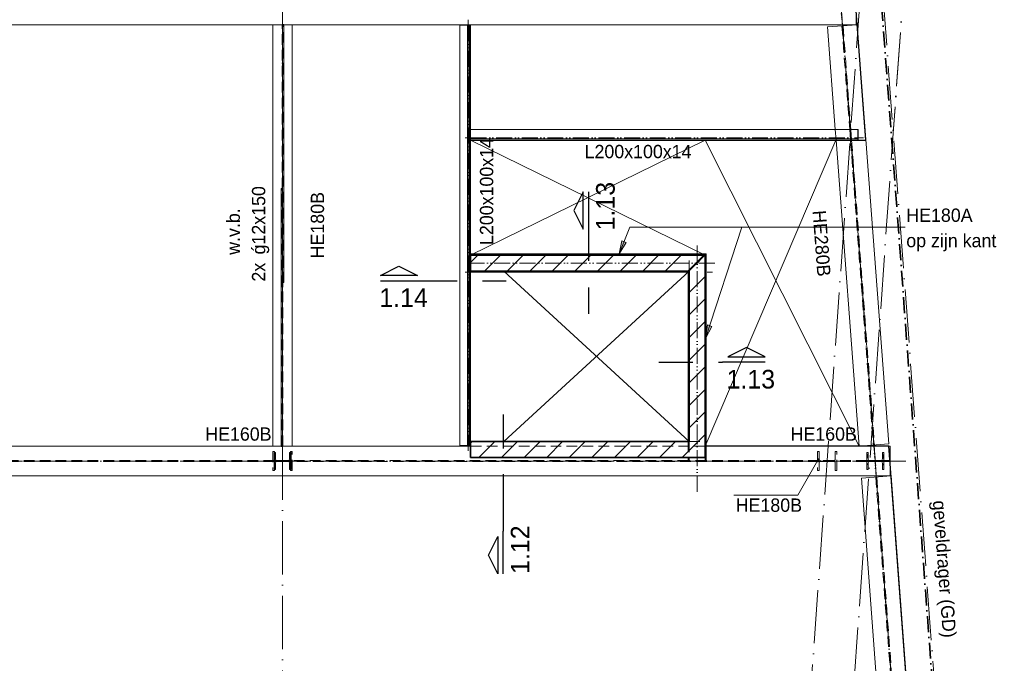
# Model space of a CAD drawing. Header units: millimetres. Extents: x 1146 to 81249, y 1106 to 40413.
# Tile 11 of 15: x 43988 to 53232, y 17446 to 23487. Entities that reach past the tile are written whole.
import ezdxf

# ---------------------------------------------------------------- set-up
doc = ezdxf.new("R2010")
doc.units = ezdxf.units.MM
for name, pattern in [('00_PBT_AFBR', [250, 150, -50, 0, -50]), ('00_PBT_CEN', [1600, 320, -240, 800, -240]), ('00_PBT_HART', [240, 150, -30, 0, -30, 0, -30]), ('00_PBT_HID2', [150, 100, -50]), ('00_PBT_STRA', [1400, 500, -100, 0, -100, 500, -100, 0, -100])]:
    doc.linetypes.add(name, pattern=pattern)
for name, color, linetype, lineweight in [('A-DETL-____-OTLN', 90, 'Continuous', 13), ('A-FLOR-____-HDLN', 190, '00_PBT_HID2', 18), ('A-FLOR-____-OTLN', 192, 'Continuous', 25), ('A-WALL-____-HDLN', 110, '00_PBT_HID2', 18), ('A-WALL-____-PATT', 111, 'Continuous', 35), ('G-____-____-SYMB', 111, 'Continuous', 13), ('G-____-____-TEXT', 231, 'Continuous', 13), ('I-WALL-____-MCUT', 2, 'Continuous', 35), ('S-BEAM-____-HDLN', 1, '00_PBT_HID2', 18), ('S-BEAM-____-IDEN', 2, 'Continuous', 18), ('S-BEAM-____-MCUT', 12, 'Continuous', 18), ('S-BEAM-____-OTLN', 12, 'Continuous', 25), ('S-COLS-____-HDLN', 52, '00_PBT_HID2', 18), ('S-COLS-____-IDEN', 171, 'Continuous', 18), ('S-COLS-____-MCUT', 52, 'Continuous', 18), ('S-GRID-____-OTLN', 1, 'Continuous', 13)]:
    doc.layers.add(name, color=color, linetype=linetype, lineweight=lineweight)
doc.styles.add('PBT-Font_1', font='PBT-FONT.ttf', dxfattribs={"height": 125})
doc.styles.add('PBT-Font_2', font='PBT-FONT.ttf', dxfattribs={"height": 125})
doc.styles.add('PBT-Font_B', font='txt', dxfattribs={"height": 175})
pattern_1 = [(45, (30405.43, 0), (-106.066, 106.066), [])]
pattern_2 = [(45, (0, 0), (-76.19995, 76.19995), []), (45, (64.77, 0), (-76.19995, 76.19995), []), (45, (68.58, 0), (-76.19995, 76.19995), []), (45, (72.39, 0), (-76.19995, 76.19995), []), (45, (76.2, 0), (-76.19995, 76.19995), []), (45, (80.01, 0), (-76.19995, 76.19995), []), (45, (83.82, 0), (-76.19995, 76.19995), []), (45, (87.63, 0), (-76.19995, 76.19995), [])]

# ---------------------------------------------------------------- blocks, each defined once
blk = doc.blocks.new('28_PBT_SF_stalen ligger_L-profiel_R24 - L200x100x14-1789132-01 bk ruwe vloer')
at = {"layer": 'S-BEAM-____-OTLN', "linetype": '00_PBT_HART', "lineweight": 13}
for p, q in [((-2022.5, 0), (-1972.5, 0)), ((-1972.5, 0), (1972.5, 0)), ((2022.5, 0), (1972.5, 0))]:
    blk.add_line(p, q, dxfattribs=at)
at = {"layer": 'S-BEAM-____-OTLN', "linetype": '00_PBT_HID2', "lineweight": 13}
blk.add_line((1972.5, 7.8), (-1972.5, 7.8), dxfattribs=at)
blk = doc.blocks.new('28_PBT_SF_stalen ligger_L-profiel_R24 - L200x100x14-1627850-01 bk ruwe vloer')
at = {"layer": 'S-BEAM-____-OTLN', "linetype": '00_PBT_HART', "lineweight": 13}
for p, q in [((-1870, 0), (-1820, 0)), ((-1820, 0), (1820, 0)), ((1870, 0), (1820, 0))]:
    blk.add_line(p, q, dxfattribs=at)
at = {"layer": 'S-BEAM-____-OTLN', "linetype": '00_PBT_HID2', "lineweight": 13}
blk.add_line((1820, -7.8), (-1820, -7.8), dxfattribs=at)
blk = doc.blocks.new('21_PBT_SF_geveldrager_R24 - Geveldrager volgens leverancier terras-1780625-01 bk ruwe vloer')
at = {"layer": 'S-BEAM-____-OTLN', "linetype": '00_PBT_AFBR', "lineweight": 35}
blk.add_line((-5790, 261), (5779.4, 261), dxfattribs=at)
blk = doc.blocks.new('28_PBT_SF_stalen ligger_H-profiel_R24 - HE280B-1589499-01 bk ruwe vloer')
at = {"layer": 'S-BEAM-____-HDLN'}
for p, q in [((3592.3, 140), (3604.2, 140)), ((3549.1, 5.2), (3524.3, 5.2)), ((3684.2, 5.2), (3659.4, 5.2)), ((7582.3, 5.2), (7411.4, 5.2)), ((9113.7, 5.2), (9088.9, 5.2)), ((9248.8, 5.2), (9224, 5.2)), ((3524.3, 0), (3684.2, 0)), ((3549.1, -5.3), (3524.3, -5.3)), ((3684.2, -5.3), (3659.4, -5.3)), ((9088.9, 0), (9248.8, 0)), ((9113.7, -5.3), (9088.9, -5.3)), ((9248.8, -5.3), (9224, -5.3))]:
    blk.add_line(p, q, dxfattribs=at)
at = {"layer": 'S-BEAM-____-OTLN', "lineweight": 18}
for p, q in [((-105.7, 140), (3592.2, 140)), ((3604.2, 140), (5370, 140)), ((9297.7, 140), (9308.2, 140)), ((9308.2, 140), (9308.2, -0.3)), ((9308.2, -1.7), (9308.2, -140)), ((9308.2, -140), (-9308.2, -140))]:
    blk.add_line(p, q, dxfattribs=at)
at = {"layer": 'S-BEAM-____-OTLN', "linetype": '00_PBT_HID2', "lineweight": 13}
for p, q in [((3524.2, 5.2), (-2365.8, 5.2)), ((3659.1, 5.2), (3549.4, 5.2)), ((7411.3, 5.2), (3684.2, 5.2)), ((9088.8, 5.2), (7582.3, 5.2)), ((9223.7, 5.2), (9113.9, 5.2)), ((9308.2, 5.2), (9248.8, 5.2)), ((3524.2, -5.3), (-2365.8, -5.3)), ((3659.1, -5.3), (3549.4, -5.3)), ((9088.8, -5.3), (3684.2, -5.3)), ((9223.7, -5.3), (9113.9, -5.3)), ((9308.2, -5.3), (9248.8, -5.3))]:
    blk.add_line(p, q, dxfattribs=at)
at = {"layer": 'S-BEAM-____-OTLN', "linetype": '00_PBT_HART', "lineweight": 13}
for p, q in [((-2365.8, 0), (3524.2, 0)), ((3684.2, 0), (7411.3, 0)), ((7582.3, 0), (9088.8, 0)), ((9248.8, 0), (9308.2, 0)), ((9358.2, 0), (9308.2, 0))]:
    blk.add_line(p, q, dxfattribs=at)
blk = doc.blocks.new('28_PBT_SF_stalen ligger_H-profiel_R24 - HE280B-1605298-01 bk ruwe vloer')
at = {"layer": 'S-BEAM-____-HDLN'}
for p, q in [((-2119.9, 0), (-2112, 0)), ((2119.9, 0), (2112, 0))]:
    blk.add_line(p, q, dxfattribs=at)
at = {"layer": 'S-BEAM-____-OTLN', "lineweight": 18}
for p, q in [((-1965, -140), (-1965, 140)), ((-1965, 140), (1965.8, 140)), ((1965.8, 140), (1965.8, -140))]:
    blk.add_line(p, q, dxfattribs=at)
at = {"layer": 'S-BEAM-____-OTLN', "linetype": '00_PBT_HID2', "lineweight": 13}
for p, q in [((1965.8, 5.2), (-1965, 5.2)), ((1965.8, -5.3), (-1965, -5.3))]:
    blk.add_line(p, q, dxfattribs=at)
at = {"layer": 'S-BEAM-____-OTLN', "linetype": '00_PBT_HART', "lineweight": 13}
for p, q in [((-2365, 0), (-2119.9, 0)), ((-2111.9, 0), (-1965, 0)), ((-1965, 0), (1965.8, 0)), ((2111.9, 0), (1965.8, 0)), ((2365.8, 0), (2119.9, 0))]:
    blk.add_line(p, q, dxfattribs=at)
blk = doc.blocks.new('28_PBT_SF_stalen ligger_H-profiel_R24 - HE280B-1591494-01 bk ruwe vloer')
at = {"layer": 'S-BEAM-____-HDLN'}
for p, q in [((907, 140), (1007.2, 140)), ((997.1, 5.2), (896.9, 5.2)), ((-2127.4, 0), (-2119.5, 0)), ((996.3, -5.3), (896.1, -5.3)), ((896.5, 0), (996.7, 0)), ((2127.4, 0), (2119.5, 0))]:
    blk.add_line(p, q, dxfattribs=at)
at = {"layer": 'S-BEAM-____-OTLN', "lineweight": 18}
for p, q in [((-1972.6, 140), (907, 140)), ((-1972.6, -140), (-1972.6, 139.3)), ((1007.2, 140), (1973.3, 140)), ((1973.3, 140), (1973.3, -140)), ((1973.3, -140), (-1972.6, -140))]:
    blk.add_line(p, q, dxfattribs=at)
at = {"layer": 'S-BEAM-____-OTLN', "linetype": '00_PBT_HID2', "lineweight": 13}
for p, q in [((896.9, 5.2), (-1972.6, 5.2)), ((1973.3, 5.2), (997.1, 5.2)), ((896.1, -5.3), (-1972.6, -5.3)), ((1973.3, -5.3), (996.3, -5.3))]:
    blk.add_line(p, q, dxfattribs=at)
at = {"layer": 'S-BEAM-____-OTLN', "linetype": '00_PBT_HART', "lineweight": 13}
for p, q in [((-2372.6, 0), (-2127.5, 0)), ((-2119.4, 0), (-1972.6, 0)), ((-1972.6, 0), (896.5, 0)), ((996.7, 0), (1973.3, 0)), ((2119.4, 0), (1973.3, 0)), ((2373.3, 0), (2127.5, 0))]:
    blk.add_line(p, q, dxfattribs=at)
blk = doc.blocks.new('28_PBT_SF_stalen ligger_H-profiel_R24 - HE280B-1591486-01 bk ruwe vloer')
at = {"layer": 'S-BEAM-____-HDLN'}
for p, q in [((-2379.6, 0), (-2371.7, 0)), ((2375.6, 0), (2367.7, 0))]:
    blk.add_line(p, q, dxfattribs=at)
at = {"layer": 'S-BEAM-____-OTLN', "lineweight": 18}
for p, q in [((-2220.7, -140), (-2220.7, 140)), ((-2220.7, 140), (2221.5, 140)), ((2221.5, 140), (2221.5, -140)), ((2221.5, -140), (-2220.7, -140))]:
    blk.add_line(p, q, dxfattribs=at)
at = {"layer": 'S-BEAM-____-OTLN', "linetype": '00_PBT_HID2', "lineweight": 13}
for p, q in [((2221.5, 5.2), (-2220.7, 5.2)), ((2221.5, -5.3), (-2220.7, -5.3))]:
    blk.add_line(p, q, dxfattribs=at)
at = {"layer": 'S-BEAM-____-OTLN', "linetype": '00_PBT_HART', "lineweight": 13}
for p, q in [((-2620.7, 0), (-2379.7, 0)), ((-2371.6, 0), (-2220.7, 0)), ((-2220.7, 0), (2221.5, 0)), ((2367.6, 0), (2221.5, 0)), ((2621.5, 0), (2375.7, 0))]:
    blk.add_line(p, q, dxfattribs=at)
blk = doc.blocks.new('28_PBT_SC_stalen kolom_H-profiel_R24 - HE160B-V27-01 bk ruwe vloer')
at = {"layer": 'S-COLS-____-HDLN', "linetype": 'Continuous', "lineweight": 13}
h = blk.add_hatch(dxfattribs=at)
h.set_pattern_fill('FP_27', color=256, style=0, pattern_type=2)
h.set_pattern_definition([(315, (-19345, 21614.59), (76.19995, 76.19995), []), (315, (-19345, 21549.82), (76.19995, 76.19995), []), (315, (-19345, 21546.01), (76.19995, 76.19995), []), (315, (-19345, 21542.2), (76.19995, 76.19995), []), (315, (-19345, 21538.39), (76.19995, 76.19995), []), (315, (-19345, 21534.58), (76.19995, 76.19995), []), (315, (-19345, 21530.77), (76.19995, 76.19995), []), (315, (-19345, 21526.96), (76.19995, 76.19995), [])])
h.paths.add_polyline_path([(-80, -80), (80, -80), (80, -67), (19, -67), (8.4, -62.6), (4, -52), (4, 52), (8.4, 62.6), (19, 67), (80, 67), (80, 80), (-80, 80), (-80, 67), (-19, 67), (-8.4, 62.6), (-4, 52), (-4, -52), (-8.4, -62.6), (-19, -67), (-80, -67)])
at = {"layer": 'S-COLS-____-MCUT'}
for p, q in [((80, 80), (-80, 80)), ((-80, 80), (-80, 67)), ((-80, 67), (-19, 67)), ((-4, 52), (-4, -52)), ((4, -52), (4, 52)), ((19, 67), (80, 67)), ((80, 67), (80, 80)), ((-80, -67), (-80, -80)), ((-19, -67), (-80, -67)), ((-80, -80), (80, -80)), ((80, -67), (19, -67)), ((80, -80), (80, -67))]:
    blk.add_line(p, q, dxfattribs=at)
for centre, start, end in [((-19, 52), 0, 90), ((19, 52), 90, 180), ((-19, -52), 270, 0), ((19, -52), 180, 270)]:
    blk.add_arc(centre, 15, start, end, dxfattribs=at)
blk = doc.blocks.new('28_PBT_SC_stalen kolom_H-profiel_R24 - HE160B-V33-01 bk ruwe vloer')
at = {"layer": 'S-COLS-____-HDLN', "linetype": 'Continuous', "lineweight": 13}
h = blk.add_hatch(dxfattribs=at)
h.set_pattern_fill('FP_28', color=256, style=0, pattern_type=2)
h.set_pattern_definition([(315, (-19345, 16050), (76.19995, 76.19995), []), (315, (-19345, 15985.23), (76.19995, 76.19995), []), (315, (-19345, 15981.42), (76.19995, 76.19995), []), (315, (-19345, 15977.61), (76.19995, 76.19995), []), (315, (-19345, 15973.8), (76.19995, 76.19995), []), (315, (-19345, 15969.99), (76.19995, 76.19995), []), (315, (-19345, 15966.18), (76.19995, 76.19995), []), (315, (-19345, 15962.37), (76.19995, 76.19995), [])])
h.paths.add_polyline_path([(-80, 67), (-19, 67), (-8.4, 62.6), (-4, 52), (-4, -52), (-8.4, -62.6), (-19, -67), (-80, -67), (-80, -80), (80, -80), (80, -67), (19, -67), (8.4, -62.6), (4, -52), (4, 52), (8.4, 62.6), (19, 67), (80, 67), (80, 80), (-80, 80)])
at = {"layer": 'S-COLS-____-MCUT'}
for p, q in [((80, 80), (-80, 80)), ((-80, 80), (-80, 67)), ((-80, 67), (-19, 67)), ((-4, 52), (-4, -52)), ((4, -52), (4, 52)), ((19, 67), (80, 67)), ((80, 67), (80, 80)), ((-80, -67), (-80, -80)), ((-19, -67), (-80, -67)), ((-80, -80), (80, -80)), ((80, -67), (19, -67)), ((80, -80), (80, -67))]:
    blk.add_line(p, q, dxfattribs=at)
for centre, start, end in [((-19, 52), 0, 90), ((19, 52), 90, 180), ((-19, -52), 270, 0), ((19, -52), 180, 270)]:
    blk.add_arc(centre, 15, start, end, dxfattribs=at)
blk = doc.blocks.new('28_PBT_SF_stalen ligger_H-profiel_R24 - HE180B-1622610-01 bk ruwe vloer')
at = {"layer": 'S-BEAM-____-HDLN'}
for p, q in [((-1977.5, 0), (-1977.5, 12)), ((440.6, 4.2), (-1977.5, 4.2)), ((1977.5, -4.3), (-440.6, -4.3)), ((1977.5, 0), (1977.5, -12))]:
    blk.add_line(p, q, dxfattribs=at)
at = {"layer": 'S-BEAM-____-OTLN', "lineweight": 18}
for p, q in [((-1977.5, 12), (-1977.5, 90)), ((-1977.5, 90), (1977.5, 90)), ((-1977.5, -90), (-1977.5, 0)), ((1977.5, 90), (1977.5, 0)), ((1977.5, -90), (-1977.5, -90)), ((1977.5, -12), (1977.5, -90))]:
    blk.add_line(p, q, dxfattribs=at)
at = {"layer": 'S-BEAM-____-OTLN', "linetype": '00_PBT_HID2', "lineweight": 13}
for p, q in [((1977.5, 4.2), (440.6, 4.2)), ((-440.6, -4.3), (-1977.5, -4.3))]:
    blk.add_line(p, q, dxfattribs=at)
at = {"layer": 'S-BEAM-____-OTLN', "linetype": '00_PBT_HART', "lineweight": 13}
for p, q in [((-2027.5, 0), (-1980.1, 0)), ((2027.5, 0), (1980.1, 0))]:
    blk.add_line(p, q, dxfattribs=at)
blk = doc.blocks.new('28_PBT_SF_stalen ligger_H-profiel_R24 - HE280B-1605299-01 bk ruwe vloer')
at = {"layer": 'S-BEAM-____-HDLN'}
for p, q in [((-4443.3, 5.2), (-4468.1, 5.2)), ((-4308.2, 5.2), (-4333, 5.2)), ((-893.3, 5.2), (-918.1, 5.2)), ((-758.2, 5.2), (-783, 5.2)), ((4353.9, 5.2), (4329.1, 5.2)), ((4489, 5.2), (4464.2, 5.2)), ((-4468.1, 0), (-4308.2, 0)), ((-4443.3, -5.3), (-4468.1, -5.3)), ((-4308.2, -5.3), (-4333, -5.3)), ((-918.1, 0), (-758.2, 0)), ((-893.3, -5.3), (-918.1, -5.3)), ((-758.2, -5.3), (-783, -5.3)), ((4329.1, 0), (4489, 0)), ((4353.9, -5.3), (4329.1, -5.3)), ((4489, -5.3), (4464.2, -5.3)), ((-826.2, -140), (-838.1, -140))]:
    blk.add_line(p, q, dxfattribs=at)
at = {"layer": 'S-BEAM-____-OTLN', "lineweight": 18}
for p, q in [((-4548.2, 140), (4548.2, 140)), ((4548.2, 140), (4548.2, 0)), ((4548.2, -1.3), (4548.2, -140)), ((-838.2, -140), (-4548.2, -140)), ((4548.2, -140), (-826.2, -140))]:
    blk.add_line(p, q, dxfattribs=at)
at = {"layer": 'S-BEAM-____-OTLN', "linetype": '00_PBT_HID2', "lineweight": 13}
for p, q in [((-4468.2, 5.2), (-4548.2, 5.2)), ((-4333.3, 5.2), (-4443.1, 5.2)), ((-918.2, 5.2), (-4308.2, 5.2)), ((-783.3, 5.2), (-893.1, 5.2)), ((4329, 5.2), (-758.2, 5.2)), ((4463.9, 5.2), (4354.1, 5.2)), ((4548.2, 5.2), (4489, 5.2)), ((-4468.2, -5.3), (-4548.2, -5.3)), ((-4333.3, -5.3), (-4443.1, -5.3)), ((-918.2, -5.3), (-4308.2, -5.3)), ((-783.3, -5.3), (-893.1, -5.3)), ((4329, -5.3), (-758.2, -5.3)), ((4463.9, -5.3), (4354.1, -5.3)), ((4548.2, -5.3), (4489, -5.3))]:
    blk.add_line(p, q, dxfattribs=at)
at = {"layer": 'S-BEAM-____-OTLN', "linetype": '00_PBT_HART', "lineweight": 13}
for p, q in [((-4598.2, 0), (-4548.2, 0)), ((-4548.2, 0), (-4468.2, 0)), ((-4308.2, 0), (-918.2, 0)), ((-758.2, 0), (4329, 0)), ((4489, 0), (4548.2, 0)), ((4598.2, 0), (4548.2, 0))]:
    blk.add_line(p, q, dxfattribs=at)
blk = doc.blocks.new('28_PBT_SC_stalen kolom_H-profiel_R24 - HE180B-1678606-01 bk ruwe vloer')
at = {"layer": 'S-COLS-____-HDLN'}
for p, q in [((90, 90), (-90, 90)), ((-90, 90), (-90, 76)), ((-90, 76), (-19.3, 76)), ((-4.3, 61), (-4.3, 52.7)), ((-4.3, 52.5), (-4.3, -52.5)), ((4.2, 52.7), (4.2, 61)), ((4.2, -52.5), (4.2, 52.5)), ((19.2, 76), (90, 76)), ((90, 76), (90, 90)), ((-19.3, -76), (-90, -76)), ((-90, -76), (-90, -90)), ((-90, -90), (90, -90)), ((-4.3, -52.7), (-4.3, -61)), ((4.2, -61), (4.2, -52.7)), ((90, -76), (19.2, -76)), ((90, -90), (90, -76))]:
    blk.add_line(p, q, dxfattribs=at)
for centre, start, end in [((-19.3, 61), 20.39034, 90), ((-19.3, 61), 0, 19.39716), ((19.2, 61), 165, 180), ((19.2, 61), 160.60284, 165), ((19.2, 61), 150, 159.60966), ((19.2, 61), 90, 150), ((-19.3, -61), 270, 339.60966), ((-19.3, -61), 340.60284, 0), ((19.2, -61), 180, 195), ((19.2, -61), 195, 199.39716), ((19.2, -61), 200.39034, 210), ((19.2, -61), 210, 270)]:
    blk.add_arc(centre, 15, start, end, dxfattribs=at)
blk = doc.blocks.new('28_PBT_SC_stalen kolom_H-profiel_R24 - HE180B-V49-01 bk ruwe vloer')
at = {"layer": 'S-COLS-____-HDLN'}
for p, q in [((90, 90), (-90, 90)), ((-90, 90), (-90, 76)), ((-90, 76), (-19.25, 76)), ((-4.25, 61), (-4.25, -61)), ((4.25, -61), (4.25, 61)), ((19.25, 76), (90, 76)), ((90, 76), (90, 90)), ((-19.25, -76), (-90, -76)), ((-90, -76), (-90, -90)), ((-90, -90), (90, -90)), ((90, -76), (19.25, -76)), ((90, -90), (90, -76))]:
    blk.add_line(p, q, dxfattribs=at)
for centre, start, end in [((-19.25, 61), 20.390335, 90), ((-19.25, 61), 0, 19.397159), ((19.25, 61), 165, 180), ((19.25, 61), 160.602841, 165), ((19.25, 61), 150, 159.609665), ((19.25, 61), 90, 150), ((-19.25, -61), 270, 339.609665), ((-19.25, -61), 340.602841, 0), ((19.25, -61), 180, 195), ((19.25, -61), 195, 199.397159), ((19.25, -61), 200.390335, 210), ((19.25, -61), 210, 270)]:
    blk.add_arc(centre, 15, start, end, dxfattribs=at)
blk = doc.blocks.new('28_PBT_SF_stalen ligger_H-profiel_R24 - HE180A-1628607-01 bk ruwe vloer')
at = {"layer": 'S-BEAM-____-HDLN'}
blk.add_line((17801.8, 21118), (17815.7, 21118), dxfattribs=at)
at = {"layer": 'S-BEAM-____-OTLN', "linetype": '00_PBT_HART', "lineweight": 13}
for p, q in [((17765.7, 21118), (17801.7, 21118)), ((20085.7, 21118), (20035.7, 21118))]:
    blk.add_line(p, q, dxfattribs=at)
blk = doc.blocks.new('28_PBT_SF_stalen ligger_strip_R24 - windverband 12x150-1632863-01 bk ruwe vloer')
at = {"layer": 'S-BEAM-____-HDLN', "linetype": 'Continuous', "lineweight": 13}
h = blk.add_hatch(dxfattribs=at)
h.set_pattern_fill('FP_19', color=256, style=0, pattern_type=2)
h.set_pattern_definition(pattern_2)
h.paths.add_polyline_path([(16062, 21021.9), (16062, 21248.1), (16050, 21248.1), (16050, 21021.9)])
at = {"layer": 'S-BEAM-____-MCUT'}
for p, q in [((16062, 21248.1), (16050, 21248.1)), ((16050, 21248.1), (16050, 21021.9)), ((16062, 21021.9), (16062, 21248.1)), ((16050, 21021.9), (16062, 21021.9))]:
    blk.add_line(p, q, dxfattribs=at)
at = {"layer": 'S-BEAM-____-OTLN', "lineweight": 18}
for p, q in [((16050, 23442.6), (16062, 23442.6)), ((16050, 21903.1), (16050, 23442.6)), ((16062, 23442.6), (16062, 21248.1)), ((16050, 21248.1), (16050, 21462.5))]:
    blk.add_line(p, q, dxfattribs=at)
blk = doc.blocks.new('28_PBT_SF_stalen ligger_strip_R24 - windverband 12x150-1632890-01 bk ruwe vloer')
at = {"layer": 'S-BEAM-____-HDLN', "linetype": 'Continuous', "lineweight": 13}
h = blk.add_hatch(dxfattribs=at)
h.set_pattern_fill('FP_19', color=256, style=0, pattern_type=2)
h.set_pattern_definition(pattern_2)
h.paths.add_polyline_path([(16050, 21676.9), (16050, 21903.1), (16038, 21903.1), (16038, 21676.9)])
at = {"layer": 'S-BEAM-____-MCUT'}
for p, q in [((16050, 21903.1), (16038, 21903.1)), ((16038, 21903.1), (16038, 21676.9)), ((16050, 21676.9), (16050, 21903.1)), ((16038, 21676.9), (16050, 21676.9))]:
    blk.add_line(p, q, dxfattribs=at)
at = {"layer": 'S-BEAM-____-OTLN', "lineweight": 18}
for p, q in [((16038, 19482.4), (16038, 21676.9)), ((16050, 21676.9), (16050, 21462.5)), ((16050, 21021.9), (16050, 19482.4)), ((16050, 19482.4), (16038, 19482.4))]:
    blk.add_line(p, q, dxfattribs=at)
blk = doc.blocks.new('Detail View - Detail_Drsn peil-1535670-01 bk ruwe vloer')
at = {"layer": 'G-____-____-SYMB', "lineweight": 25}
for p, q in [((-8, 1), (-4.5, 2.75)), ((-4.5, 2.75), (-1, 1)), ((-1, 1), (-8, 1)), ((-8, 0), (0, 0))]:
    blk.add_line(p, q, dxfattribs=at)
blk = doc.blocks.new('00_PBT_TG_kolomlabel_description 2_5 - PBT_kolommerk_3_onder-1245956-01 bk ruwe vloer')
at = {"layer": 'S-COLS-____-IDEN'}
for p, q in [((0, 0), (-4.04, -7)), ((-4.04, -7), (-16.04, -7))]:
    blk.add_line(p, q, dxfattribs=at)

msp = doc.modelspace()

# ---------------------------------------------------------------- hatches: boundary and pattern name
at = {"layer": 'A-WALL-____-PATT', "lineweight": 13}
h = msp.add_hatch(dxfattribs=at)
h.set_pattern_fill('FP_39', color=256, angle=45, style=0, pattern_type=2)
h.set_pattern_definition(pattern_1)
h.paths.add_polyline_path([(50423.0223, 21128.5), (50423.0223, 21278.5), (48221.1366, 21278.5), (48221.1366, 21128.5), (50273.0223, 21128.5)])
h = msp.add_hatch(dxfattribs=at)
h.set_pattern_fill('FP_39', color=256, angle=45, style=0, pattern_type=2)
h.set_pattern_definition(pattern_1)
h.paths.add_polyline_path([(50273.0223, 19378.5), (50423.0223, 19378.5), (50423.0223, 21128.5), (50273.0223, 21128.5), (50273.0223, 19463.4557)])
h = msp.add_hatch(dxfattribs=at)
h.set_pattern_fill('FP_40', color=256, angle=45, style=0, pattern_type=2)
h.set_pattern_definition(pattern_1)
h.paths.add_polyline_path([(50267.4891, 19378.5), (50273.0223, 19378.5), (50273.0223, 19528.5), (48221.1366, 19528.5), (48221.1366, 19378.5), (50050.786, 19378.5)])
at = {"layer": 'G-____-____-TEXT', "lineweight": 18}
for points in [[(49614.8874, 21288.9657), (49681.748, 21396.8568), (49640.8149, 21413.2178)], [(50427.2328, 20496.4447), (50486.9904, 20608.4261), (50445.0866, 20622.111)]]:
    msp.add_hatch(color=7, dxfattribs=at).paths.add_polyline_path(points)

# ---------------------------------------------------------------- linework, layer by layer
at = {"layer": 'A-DETL-____-OTLN', "linetype": '00_PBT_STRA', "lineweight": 18}
msp.add_line((51423.0208, 11696.3897), (52923.0218, 32696.4039), dxfattribs=at)
at = {"layer": 'A-DETL-____-OTLN', "linetype": '00_PBT_STRA'}
for p, q in [((52908.7621, 32441.0686), (52189.5609, 22427.403)), ((52965.6577, 12079.4455), (51465.6565, 32079.4605))]:
    msp.add_line(p, q, dxfattribs=at)
at = {"layer": 'A-DETL-____-OTLN', "lineweight": 18}
for p, q in [((50423.0223, 21278.5), (48221.1366, 22356.4562)), ((48221.1366, 21278.5), (50423.0223, 22356.4562)), ((50423.0223, 22356.4562), (51868.1275, 19485)), ((50423.0223, 19485), (51651.3035, 22356.4562)), ((50273.0223, 21128.5), (48533.0223, 19528.5)), ((48533.0223, 21128.5), (50273.0223, 19528.5))]:
    msp.add_line(p, q, dxfattribs=at)
at = {"layer": 'A-DETL-____-OTLN', "linetype": '00_PBT_HART'}
for p, q in [((50348.0223, 21368.5), (50348.0223, 19028.5)), ((50513.0223, 21203.5), (48173.0223, 21203.5))]:
    msp.add_line(p, q, dxfattribs=at)
at = {"layer": 'A-FLOR-____-HDLN'}
msp.add_line((50422.9727, 19485), (48221.1366, 19485), dxfattribs=at)
at = {"layer": 'A-FLOR-____-OTLN'}
for p, q in [((51933.4798, 22356.4562), (51183.5252, 32355.85)), ((48192.1366, 23435), (48192.1366, 19490)), ((48221.1366, 23435), (48192.1366, 23435)), ((48221.1366, 21278.5), (48221.1366, 23435)), ((51861.1366, 22356.4562), (51861.1366, 22456.4562)), ((48221.1366, 22356.4562), (51933.4798, 22356.4562)), ((48221.1366, 19528.5), (48221.1366, 21128.5)), ((48192.1366, 19490), (48221.1366, 19490)), ((52148.839, 19485), (50423.0223, 19485)), ((52705.2597, 12066.0565), (52148.839, 19485))]:
    msp.add_line(p, q, dxfattribs=at)
at = {"layer": 'A-WALL-____-HDLN'}
for p, q in [((50273.0223, 21128.5), (50273.0223, 21278.5)), ((50273.0223, 19528.5), (50423.0223, 19528.5))]:
    msp.add_line(p, q, dxfattribs=at)
at = {"layer": 'G-____-____-SYMB', "linetype": '00_PBT_CEN', "lineweight": 25}
for p, q in [((49327.6356, 21472.0141), (49327.6356, 21223.0986)), ((47773.9603, 21037.5483), (48553.8533, 21037.5483)), ((49327.6356, 20974.1831), (49327.6356, 20725.2675)), ((49989.2962, 20272.0444), (50586.8352, 20272.0444)), ((48527.6356, 19783.0442), (48527.6356, 18686.6455))]:
    msp.add_line(p, q, dxfattribs=at)
at = {"layer": 'G-____-____-TEXT', "color": 7, "lineweight": 18}
for p, q in [((49614.8874, 21288.9657), (49715.2862, 21540.1501)), ((49715.2862, 21540.1501), (52301.7996, 21540.1501)), ((50427.2328, 20496.4447), (50768.0878, 21540.1501)), ((50768.0878, 21540.1501), (52301.7996, 21540.1501)), ((49640.8149, 21413.2178), (49614.8874, 21288.9657)), ((49614.8874, 21288.9657), (49681.748, 21396.8568)), ((49681.748, 21396.8568), (49640.8149, 21413.2178)), ((50445.0866, 20622.111), (50427.2328, 20496.4447)), ((50486.9904, 20608.4261), (50445.0866, 20622.111)), ((50427.2328, 20496.4447), (50486.9904, 20608.4261))]:
    msp.add_line(p, q, dxfattribs=at)
at = {"layer": 'I-WALL-____-MCUT'}
for p, q in [((50423.0223, 21278.5), (48221.1366, 21278.5)), ((48221.1366, 21278.5), (48221.1366, 21128.5)), ((50423.0223, 19378.5), (50423.0223, 21278.5)), ((48221.1366, 21128.5), (50273.0223, 21128.5)), ((50273.0223, 21128.5), (50273.0223, 19528.5)), ((50273.0223, 19528.5), (48221.1366, 19528.5)), ((48221.1366, 19528.5), (48221.1366, 19378.5)), ((48221.1366, 19378.5), (50423.0223, 19378.5))]:
    msp.add_line(p, q, dxfattribs=at)
at = {"layer": 'S-BEAM-____-HDLN'}
for p, q in [((50287.0223, 21142.5), (50409.0223, 21264.5)), ((50409.0223, 21264.5), (50287.0223, 21142.5)), ((50262.5223, 19528.4504), (50262.5223, 19378.5496)), ((50272.0223, 19528.4504), (50272.0223, 19378.5496))]:
    msp.add_line(p, q, dxfattribs=at)
at = {"layer": 'S-BEAM-____-HDLN', "flags": 128}
for points in [[(50409.0223, 21264.5), (50412.3601, 21267.8378), (50415.5306, 21271.0083), (50418.3747, 21273.8523), (50420.7498, 21276.2275), (50422.5368, 21278.0145), (50423.0924, 21278.57)], [(50423.0924, 21278.57), (50422.5368, 21278.0145), (50420.7498, 21276.2275), (50418.3747, 21273.8523), (50415.5306, 21271.0083), (50412.3601, 21267.8378), (50409.0223, 21264.5)], [(50272.9727, 21128.4504), (50273.5078, 21128.9855), (50275.2948, 21130.7725), (50277.67, 21133.1477), (50280.514, 21135.9917), (50283.6845, 21139.1622), (50287.0223, 21142.5)], [(50287.0223, 21142.5), (50283.6845, 21139.1622), (50280.514, 21135.9917), (50277.67, 21133.1477), (50275.2948, 21130.7725), (50273.5078, 21128.9855), (50272.9727, 21128.4504)]]:
    msp.add_lwpolyline(points, dxfattribs=at)
at = {"layer": 'S-BEAM-____-OTLN', "lineweight": 18}
for p, q in [((48121.1366, 23435), (48121.1366, 19490)), ((48128.6366, 23435), (48121.1366, 23435)), ((48128.6366, 23435), (48192.1366, 23435)), ((48192.1366, 23435), (48207.1366, 23435)), ((48207.1366, 23435), (48207.1366, 19490)), ((48214.6366, 23435), (48207.1366, 23435)), ((48214.6366, 23435), (48221.1366, 23435)), ((48221.1366, 23435), (48221.1366, 22370.4562)), ((51861.1366, 22456.4562), (48221.1366, 22456.4562)), ((51861.1366, 22448.9562), (51861.1366, 22456.4562)), ((51861.1366, 22448.9562), (51861.1366, 22385.4562)), ((51861.1366, 22385.4562), (51861.1366, 22370.4562)), ((51861.1366, 22370.4562), (48221.1366, 22370.4562)), ((48221.1366, 22370.4562), (48221.1366, 22362.9562)), ((48221.1366, 22356.4562), (48221.1366, 22362.9562)), ((51861.1366, 22362.9562), (51861.1366, 22370.4562)), ((51861.1366, 22362.9562), (51861.1366, 22356.4562)), ((48221.1366, 21289), (50433.5223, 21289)), ((50424.0223, 21279.5), (48221.1366, 21279.5)), ((50424.0223, 21279.5), (50433.5223, 21289)), ((50433.5223, 21289), (50424.0223, 21279.5)), ((50424.0223, 21279.5), (50424.0223, 19345)), ((50433.5223, 19345), (50433.5223, 21289)), ((48534.0365, 21127.5), (48221.1366, 21127.5)), ((48544.3678, 21118), (48221.1366, 21118)), ((50271.8615, 21127.5), (48534.1831, 21127.5)), ((50261.5303, 21118), (48544.5143, 21118)), ((50262.5223, 21118), (50261.6768, 21118)), ((50262.5223, 21118), (50272.0223, 21127.5)), ((50272.0223, 21127.5), (50262.5223, 21118)), ((50262.5223, 21118), (50262.5223, 19538.2226)), ((50272.0223, 21127.5), (50272.0947, 21127.5724)), ((50272.0947, 21127.5724), (50272.0223, 21127.5)), ((50272.0223, 21127.5), (50272.0223, 19529.4869)), ((50262.5223, 19538.0878), (50262.5223, 19528.5)), ((50272.0223, 19529.3521), (50272.0223, 19528.5)), ((48121.1366, 19490), (48128.6366, 19490)), ((48192.1366, 19490), (48128.6366, 19490)), ((48207.1366, 19490), (48192.1366, 19490)), ((48207.1366, 19490), (48214.6366, 19490)), ((48221.1366, 19490), (48214.6366, 19490)), ((50262.5223, 19378.5), (50262.5223, 19345)), ((50272.0223, 19345), (50262.5223, 19345)), ((50272.0223, 19378.5), (50272.0223, 19345)), ((50287.0223, 19345), (50272.0223, 19345)), ((50409.0223, 19345), (50287.0223, 19345)), ((50424.0223, 19345), (50409.0223, 19345)), ((50433.5223, 19345), (50424.0223, 19345))]:
    msp.add_line(p, q, dxfattribs=at)
at = {"layer": 'S-BEAM-____-OTLN', "lineweight": 18, "flags": 128}
for points in [[(50423.1087, 21278.5864), (50423.6462, 21279.1239), (50424.0223, 21279.5)], [(50424.0223, 21279.5), (50423.6462, 21279.1239), (50423.1087, 21278.5864)]]:
    msp.add_lwpolyline(points, dxfattribs=at)
at = {"layer": 'S-GRID-____-OTLN', "linetype": '00_PBT_STRA', "lineweight": 18}
for p, q in [((46455.4274, 39782.2951), (46455.4274, 8279.5333)), ((50488.3447, 39782.2951), (52801.3651, 8919.3943)), ((53027.8111, 39782.2951), (50810.4139, 8718.6467)), ((32205.164, 19345), (52504.4147, 19345))]:
    msp.add_line(p, q, dxfattribs=at)

# ---------------------------------------------------------------- block references
at = {"layer": 'G-____-____-SYMB', "lineweight": 25, "extrusion": (0, 0, -1), "xscale": 49.99999999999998, "yscale": 49.99999999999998, "zscale": 49.99999999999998, "rotation": 270.0000000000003}
msp.add_blockref('Detail View - Detail_Drsn peil-1535670-01 bk ruwe vloer', (-49327.6356, 21472.0141), dxfattribs=at)
at = {"layer": 'G-____-____-SYMB', "lineweight": 25, "xscale": 49.99999999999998, "yscale": 49.99999999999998, "zscale": 49.99999999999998}
msp.add_blockref('Detail View - Detail_Drsn peil-1535670-01 bk ruwe vloer', (47773.9603, 21037.5483), dxfattribs=at)
at = {"layer": 'G-____-____-SYMB', "lineweight": 25, "extrusion": (0, 0, -1), "xscale": 49.99999999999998, "yscale": 49.99999999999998, "zscale": 49.99999999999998}
msp.add_blockref('Detail View - Detail_Drsn peil-1535670-01 bk ruwe vloer', (-50586.8352, 20272.0444), dxfattribs=at)
at = {"layer": 'G-____-____-SYMB', "lineweight": 25, "xscale": 49.99999999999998, "yscale": 49.99999999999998, "zscale": 49.99999999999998, "rotation": 89.99999999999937}
msp.add_blockref('Detail View - Detail_Drsn peil-1535670-01 bk ruwe vloer', (48527.6356, 18686.6455), dxfattribs=at)
at = {"layer": 'S-BEAM-____-HDLN'}
for name, p, rotation in [('28_PBT_SF_stalen ligger_H-profiel_R24 - HE280B-1605298-01 bk ruwe vloer', (51543.1087, 25690), 94.2894933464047), ('28_PBT_SF_stalen ligger_H-profiel_R24 - HE280B-1591494-01 bk ruwe vloer', (51860.1965, 21462.5), 94.2894933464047), ('28_PBT_SF_stalen ligger_H-profiel_R24 - HE180B-1622610-01 bk ruwe vloer', (46455.4274, 21462.5), 269.9999999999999), ('28_PBT_SF_stalen ligger_H-profiel_R24 - HE280B-1591486-01 bk ruwe vloer', (52196.4107, 16980), 94.2894933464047)]:
    msp.add_blockref(name, p, dxfattribs=dict(at, rotation=rotation))
for name, p in [('28_PBT_SF_stalen ligger_H-profiel_R24 - HE280B-1605299-01 bk ruwe vloer', (47293.596, 23580)), ('28_PBT_SF_stalen ligger_strip_R24 - windverband 12x150-1632863-01 bk ruwe vloer', (30405.4274, 0)), ('28_PBT_SF_stalen ligger_strip_R24 - windverband 12x150-1632890-01 bk ruwe vloer', (30405.4274, 0)), ('28_PBT_SF_stalen ligger_H-profiel_R24 - HE180A-1628607-01 bk ruwe vloer', (30405.4274, 0)), ('28_PBT_SF_stalen ligger_H-profiel_R24 - HE280B-1589499-01 bk ruwe vloer', (42851.1857, 19345))]:
    msp.add_blockref(name, p, dxfattribs=at)
at = {"layer": 'S-BEAM-____-OTLN', "linetype": '00_PBT_AFBR', "lineweight": 35, "rotation": 274.2894933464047}
msp.add_blockref('21_PBT_SF_geveldrager_R24 - Geveldrager volgens leverancier terras-1780625-01 bk ruwe vloer', (52252.3767, 17832.2093), dxfattribs=at)
at = {"layer": 'S-BEAM-____-OTLN', "linetype": '00_PBT_HART', "lineweight": 13, "rotation": 269.9999999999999}
msp.add_blockref('28_PBT_SF_stalen ligger_L-profiel_R24 - L200x100x14-1789132-01 bk ruwe vloer', (48199.3366, 21462.5), dxfattribs=at)
at = {"layer": 'S-BEAM-____-OTLN', "linetype": '00_PBT_HART', "lineweight": 13}
msp.add_blockref('28_PBT_SF_stalen ligger_L-profiel_R24 - L200x100x14-1627850-01 bk ruwe vloer', (50041.1366, 22378.2562), dxfattribs=at)
at = {"layer": 'S-COLS-____-HDLN'}
for name, p, rotation in [('28_PBT_SC_stalen kolom_H-profiel_R24 - HE180B-1678606-01 bk ruwe vloer', (46455.4274, 19345), 89.99999999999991), ('28_PBT_SC_stalen kolom_H-profiel_R24 - HE160B-V33-01 bk ruwe vloer', (46455.4274, 19345), 89.9999999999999), ('28_PBT_SC_stalen kolom_H-profiel_R24 - HE180B-V49-01 bk ruwe vloer', (51568.9483, 19345), 89.99999999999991), ('28_PBT_SC_stalen kolom_H-profiel_R24 - HE160B-V27-01 bk ruwe vloer', (52020.018, 19345), 89.9999999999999)]:
    msp.add_blockref(name, p, dxfattribs=dict(at, rotation=rotation))
at = {"layer": 'S-COLS-____-IDEN', "xscale": 49.99999999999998, "yscale": 49.99999999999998, "zscale": 49.99999999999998}
msp.add_blockref('00_PBT_TG_kolomlabel_description 2_5 - PBT_kolommerk_3_onder-1245956-01 bk ruwe vloer', (51494.792, 19374.387), dxfattribs=at)

# ---------------------------------------------------------------- texts
at = {"layer": 'G-____-____-SYMB', "char_height": 175, "width": 436.919687, "attachment_point": 1, "rotation": 90, "style": 'PBT-Font_B'}
for s, insert in [('1.13', (49399.0129, 21509.6883)), ('1.12', (48599.0129, 18284.9713))]:
    msp.add_mtext(s, dxfattribs=dict(at, insert=insert))
at = {"layer": 'G-____-____-SYMB', "char_height": 175, "attachment_point": 1, "style": 'PBT-Font_B'}
for s, insert, width in [('1.14', (47364.0361, 20966.1711), 456.961875), ('1.13', (50624.5094, 20200.6672), 436.919687)]:
    msp.add_mtext(s, dxfattribs=dict(at, insert=insert, width=width))
at = {"layer": 'G-____-____-TEXT', "color": 7, "lineweight": 18, "char_height": 125, "attachment_point": 1, "rotation": 90}
for s, insert, width, style in [('ǵ12x150', (46168.3004, 21283.8781), 781.645313, 'PBT-Font_2'), ('w.v.b.', (45930.1754, 21280.5708), 485.020937, 'PBT-Font_1'), ('2x ', (46168.3004, 21029.2166), 308.649688, 'PBT-Font_1')]:
    msp.add_mtext(s, dxfattribs=dict(at, insert=insert, width=width, style=style))
at = {"layer": 'G-____-____-TEXT', "color": 7, "lineweight": 18, "char_height": 125, "attachment_point": 1, "style": 'PBT-Font_1'}
for s, insert, width in [('HE180A', (52311.7996, 21714.8845), 661.392187), ('op zijn kant', (52311.7996, 21476.7595), 1122.3625)]:
    msp.add_mtext(s, dxfattribs=dict(at, insert=insert, width=width))
at = {"layer": 'S-BEAM-____-IDEN', "lineweight": 13, "char_height": 125, "attachment_point": 1, "style": 'PBT-Font_1'}
for s, insert, width, rotation in [('L200x100x14', (48308.533, 21372.7218), 1138.39625, 90), ('HE180B', (46720.3106, 21247.5171), 649.366875, 90), ('HE280B', (51556.1457, 21702.9425), 681.434375, 274.28949335), ('geveldrager (GD)', (52685.2336, 18979.5913), 1571.3075, 274.28949335)]:
    msp.add_mtext(s, dxfattribs=dict(at, insert=insert, width=width, rotation=rotation))
at = {"layer": 'S-BEAM-____-IDEN', "lineweight": 13, "insert": (49291.6048, 22312.427), "char_height": 125, "width": 1138.39625, "attachment_point": 1, "style": 'PBT-Font_1'}
msp.add_mtext('L200x100x14', dxfattribs=at)
at = {"layer": 'S-COLS-____-IDEN', "lineweight": 13, "char_height": 125, "width": 649.366875, "attachment_point": 1, "style": 'PBT-Font_1'}
for s, insert in [('HE160B', (45729.7502, 19660.8714)), ('HE160B', (51225.292, 19660.8714)), ('HE180B', (50710.4171, 18993.336))]:
    msp.add_mtext(s, dxfattribs=dict(at, insert=insert))

doc.saveas('drawing.dxf')
